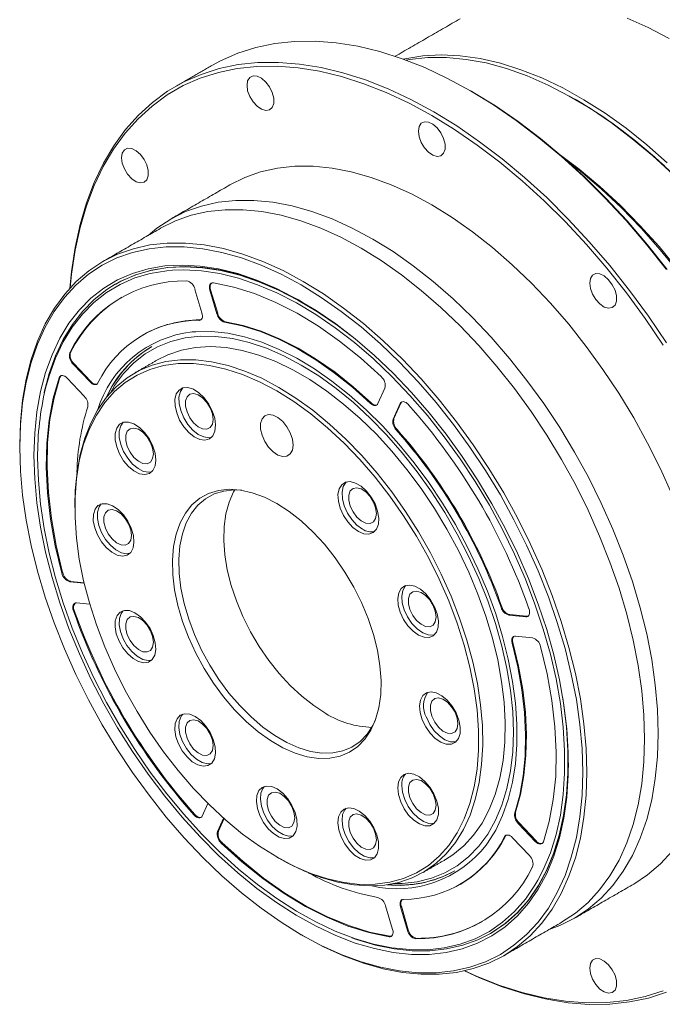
# Model space of a CAD drawing. Header units: millimetres. Extents: x 0 to 936, y 0 to 662.
# Tile 3 of 8: x 320 to 390, y 131 to 239. Entities that reach past the tile are written whole.
import ezdxf

# ---------------------------------------------------------------- set-up
doc = ezdxf.new("R2010")
doc.units = ezdxf.units.MM
doc.header["$LTSCALE"] = 15
doc.layers.get('0').update_dxf_attribs({"lineweight": 18})

msp = doc.modelspace()

# ---------------------------------------------------------------- linework, layer by layer
at = {"color": 7, "linetype": 'Continuous', "lineweight": 15}
for p, q in [((339.42, 206.48), (338.65, 209.06)), ((340.37, 209.02), (340.28, 208.97)), ((340.28, 208.97), (341.05, 206.38)), ((340.37, 209.02), (341.14, 206.44)), ((339.2, 205.73), (339.11, 205.67)), ((341.14, 206.44), (341.05, 206.38)), ((341.98, 205.52), (341.89, 205.47)), ((325.08, 202.19), (325, 202.14)), ((325.44, 200.95), (325.35, 200.9)), ((325.35, 200.9), (327.2, 198.94)), ((325.44, 200.95), (327.29, 198.99)), ((323.91, 199.44), (323.82, 199.39)), ((326.57, 197.38), (324.71, 199.34)), ((327.29, 198.99), (327.2, 198.94)), ((358.63, 196.57), (359.4, 198.27)), ((357.89, 196.66), (357.8, 196.61)), ((361.06, 196.58), (360.29, 194.88)), ((361.15, 196.63), (360.38, 194.93)), ((361.15, 196.63), (361.06, 196.58)), ((360.38, 194.93), (360.29, 194.88)), ((360.72, 193.74), (360.63, 193.69)), ((321.48, 190.86), (321.48, 191.29)), ((324.21, 178.11), (324.12, 178.06)), ((325.09, 177.15), (325.01, 177.1)), ((325.01, 177.1), (326.57, 176.95)), ((325.09, 177.15), (326.55, 177.01)), ((327.17, 174.66), (325.73, 174.8)), ((372.17, 174.38), (372.08, 174.32)), ((325.48, 173.99), (325.39, 173.94)), ((373.02, 173.52), (372.93, 173.47)), ((372.93, 173.47), (374.79, 173.29)), ((373.02, 173.52), (374.87, 173.34)), ((374.87, 173.34), (374.79, 173.29)), ((375.52, 170.99), (373.66, 171.17)), ((373.38, 170.46), (373.29, 170.41)), ((339.46, 151.51), (340.08, 152.89)), ((373.66, 151.93), (373.57, 151.88)), ((338.65, 151.67), (338.56, 151.62)), ((341.79, 151.28), (341.12, 149.82)), ((341.83, 151.24), (341.21, 149.87)), ((374.04, 150.76), (373.95, 150.71)), ((373.95, 150.71), (375.81, 148.74)), ((374.04, 150.76), (375.9, 148.8)), ((341.21, 149.87), (341.12, 149.82)), ((341.62, 148.6), (341.53, 148.55)), ((372.55, 149.31), (372.46, 149.26)), ((375.17, 147.19), (373.32, 149.14)), ((375.9, 148.8), (375.81, 148.74)), ((360.24, 139.12), (359.47, 141.7)), ((361.19, 141.66), (361.1, 141.61)), ((361.1, 141.61), (361.87, 139.02)), ((361.19, 141.66), (361.95, 139.07)), ((361.95, 139.07), (361.87, 139.02)), ((359.94, 138.37), (359.85, 138.32)), ((362.87, 138.15), (362.78, 138.1))]:
    msp.add_line(p, q, dxfattribs=at)
at = {"color": 7, "linetype": 'Continuous', "lineweight": 15, "flags": 128}
for points in [[(367.6, 238.61), (367.4, 238.5)], [(390.44, 236.48), (388.14, 237.68), (385.85, 238.68)], [(390.11, 211.26), (387.95, 213.97), (385.72, 216.58), (383.42, 219.05), (381.07, 221.39), (378.66, 223.59), (376.22, 225.63), (373.74, 227.51), (371.25, 229.22), (368.75, 230.76), (366.24, 232.11), (363.75, 233.28), (361.28, 234.25), (358.83, 235.03), (356.43, 235.62), (354.07, 236), (351.77, 236.18), (349.54, 236.15), (347.38, 235.92), (345.31, 235.49), (343.33, 234.86), (341.45, 234.03), (340.56, 233.55)], [(361.42, 234.2), (361.57, 234.24), (363.52, 234.56), (365.54, 234.67), (367.63, 234.57), (369.79, 234.27), (372, 233.77), (374.25, 233.06), (376.53, 232.16), (378.82, 231.06), (381.13, 229.77), (383.43, 228.31), (385.72, 226.66), (387.99, 224.85), (390.22, 222.88)], [(325.01, 209.2), (325.18, 211.01), (325.57, 213.64), (326.12, 216.15), (326.82, 218.52), (327.67, 220.75), (328.66, 222.83), (329.8, 224.75), (331.07, 226.51), (332.48, 228.08), (334.02, 229.48), (335.67, 230.7), (337.45, 231.72), (339.32, 232.55), (341.3, 233.18), (343.37, 233.61), (345.53, 233.84), (347.76, 233.86), (350.06, 233.68), (352.42, 233.3), (354.82, 232.72), (357.27, 231.94), (359.74, 230.96), (362.23, 229.8), (364.74, 228.44), (367.24, 226.91), (369.74, 225.19), (372.21, 223.31), (374.65, 221.27), (377.06, 219.08), (379.42, 216.74), (381.71, 214.26), (383.95, 211.66), (386.1, 208.94), (388.17, 206.12), (390.15, 203.21)], [(390.87, 221.59), (388.66, 223.63), (386.41, 225.52), (384.13, 227.25), (381.84, 228.81), (379.53, 230.18), (377.23, 231.37), (374.94, 232.38), (372.67, 233.18), (370.44, 233.79), (368.26, 234.19), (366.13, 234.39), (364.07, 234.38), (362.09, 234.17), (361.7, 234.1)], [(389.79, 202.96), (387.82, 205.86), (385.76, 208.67), (383.62, 211.37), (381.4, 213.95), (379.11, 216.42), (376.77, 218.74), (374.38, 220.93), (371.94, 222.96), (369.48, 224.83), (367, 226.53), (364.52, 228.06), (362.03, 229.4), (359.55, 230.56), (357.09, 231.53), (354.66, 232.31), (352.26, 232.89), (349.92, 233.27), (347.63, 233.44), (345.42, 233.42), (343.27, 233.19), (341.21, 232.77), (339.24, 232.14), (337.37, 231.32), (335.61, 230.3), (333.97, 229.09), (332.44, 227.7), (331.04, 226.13), (329.77, 224.39), (328.64, 222.48), (327.65, 220.41), (326.81, 218.19), (326.11, 215.83), (325.57, 213.33), (325.18, 210.72), (325.03, 209.22)], [(344.34, 231.35), (344.41, 230.75), (344.65, 230.12), (345, 229.54), (345.44, 229.06), (345.93, 228.73), (346.4, 228.6), (346.8, 228.67), (347.1, 228.94), (347.26, 229.38), (347.26, 229.94), (347.1, 230.56), (346.8, 231.17), (346.4, 231.71), (345.93, 232.12), (345.44, 232.35), (345, 232.38), (344.65, 232.21), (344.41, 231.85), (344.34, 231.35)], [(368.98, 230.62), (371.46, 229.1), (373.94, 227.4), (376.4, 225.53), (378.83, 223.5), (381.22, 221.31), (383.57, 218.99), (385.85, 216.53), (388.07, 213.94), (390.21, 211.24)], [(389.93, 222.55), (387.71, 224.5), (385.46, 226.3), (383.19, 227.93), (380.9, 229.39), (380.34, 229.72)], [(380.34, 229.72), (382.05, 228.68), (384.33, 227.14), (386.59, 225.42), (388.83, 223.54), (391.02, 221.51), (393.16, 219.34), (395.24, 217.03), (397.25, 214.6), (399.18, 212.06), (401.02, 209.42), (402.76, 206.7), (404.4, 203.9), (405.92, 201.04), (407.31, 198.14), (408.58, 195.2), (409.72, 192.25), (410.71, 189.29), (411.56, 186.34), (412.26, 183.42), (412.81, 180.53), (413.2, 177.7), (413.44, 174.93), (413.52, 172.24)], [(363.05, 226.33), (363.12, 225.74), (363.36, 225.11), (363.71, 224.53), (364.15, 224.05), (364.64, 223.72), (365.11, 223.59), (365.51, 223.66), (365.81, 223.93), (365.97, 224.37), (365.97, 224.93), (365.81, 225.55), (365.51, 226.16), (365.11, 226.7), (364.64, 227.11), (364.15, 227.34), (363.71, 227.37), (363.36, 227.2), (363.12, 226.84), (363.05, 226.33)], [(330.64, 223.44), (330.72, 222.84), (330.95, 222.21), (331.3, 221.63), (331.75, 221.15), (332.23, 220.82), (332.7, 220.69), (333.1, 220.76), (333.4, 221.03), (333.56, 221.47), (333.56, 222.03), (333.4, 222.65), (333.1, 223.26), (332.7, 223.8), (332.23, 224.21), (331.75, 224.44), (331.3, 224.47), (330.95, 224.3), (330.72, 223.94), (330.64, 223.44)], [(407.47, 173.54), (407.41, 174.14), (407.01, 176.99), (406.46, 179.89), (405.76, 182.84), (404.9, 185.8), (403.9, 188.78), (402.76, 191.76), (401.48, 194.71), (400.07, 197.63), (398.54, 200.51), (396.9, 203.33), (395.15, 206.07), (393.3, 208.73), (391.35, 211.28), (389.33, 213.73), (387.23, 216.05), (385.08, 218.24), (382.87, 220.29), (380.62, 222.18), (378.44, 223.84)], [(407.35, 174.19), (407.02, 176.49), (406.47, 179.4), (405.77, 182.35), (404.92, 185.32), (403.93, 188.31), (402.8, 191.29), (401.53, 194.25), (400.13, 197.19), (398.61, 200.07), (396.98, 202.91), (395.24, 205.67), (393.39, 208.34), (391.46, 210.92), (389.45, 213.39), (387.36, 215.75), (385.21, 217.97), (383, 220.05), (380.76, 221.98), (378.94, 223.41)], [(390.75, 186.6), (389.48, 189.44), (388.08, 192.25), (386.57, 195.01), (384.94, 197.7), (383.2, 200.31), (381.37, 202.83), (379.46, 205.25), (377.47, 207.55), (375.41, 209.72), (373.3, 211.75), (371.14, 213.63), (368.95, 215.35), (366.74, 216.91), (364.52, 218.28), (362.29, 219.48), (360.08, 220.48), (357.89, 221.29), (355.73, 221.9), (353.62, 222.3), (351.56, 222.51), (349.57, 222.51), (347.66, 222.3), (345.83, 221.89), (344.09, 221.28), (342.47, 220.47)], [(389.24, 160.54), (389.16, 163.16), (388.92, 165.85), (388.53, 168.61), (387.98, 171.42), (387.27, 174.26), (386.42, 177.13), (385.42, 180), (384.29, 182.87), (383.02, 185.71), (381.62, 188.52), (380.11, 191.28), (378.48, 193.97), (376.74, 196.58), (374.91, 199.1), (373, 201.52), (371.01, 203.82), (368.95, 205.99), (366.84, 208.02), (364.68, 209.9), (362.49, 211.63), (360.28, 213.18), (358.06, 214.55), (355.83, 215.75), (353.62, 216.75), (351.43, 217.56), (349.27, 218.17), (347.16, 218.57), (345.1, 218.78), (343.11, 218.78), (341.2, 218.57), (339.37, 218.16), (337.64, 217.55), (336.01, 216.74), (334.49, 215.73), (333.53, 214.95)], [(387.75, 159.94), (387.67, 162.54), (387.44, 165.21), (387.05, 167.95), (386.5, 170.74), (385.8, 173.56), (384.96, 176.41), (383.97, 179.26), (382.84, 182.11), (381.58, 184.93), (380.19, 187.72), (378.69, 190.46), (377.07, 193.13), (375.35, 195.73), (373.53, 198.23), (371.63, 200.63), (369.65, 202.91), (367.61, 205.07), (365.52, 207.08), (363.37, 208.95), (361.2, 210.66), (359, 212.2), (356.79, 213.57), (354.58, 214.75), (352.39, 215.75), (350.21, 216.55), (348.07, 217.15), (345.97, 217.56), (343.93, 217.76), (341.95, 217.76), (340.05, 217.55), (338.24, 217.15), (336.52, 216.54), (334.9, 215.73)], [(319.52, 192.05), (319.6, 194.55), (319.84, 196.95), (320.23, 199.24), (320.78, 201.39), (321.47, 203.41), (322.32, 205.28), (323.31, 206.99), (324.44, 208.54), (325.7, 209.91), (327.08, 211.09), (328.59, 212.09), (330.21, 212.9), (331.93, 213.5), (333.74, 213.91), (335.64, 214.12), (337.62, 214.12), (339.66, 213.92), (341.76, 213.51), (343.9, 212.91), (346.08, 212.1), (348.27, 211.11), (350.48, 209.92), (352.69, 208.56), (354.89, 207.02), (357.06, 205.31), (359.21, 203.44), (361.3, 201.42), (363.34, 199.27), (365.32, 196.99), (367.22, 194.59), (369.04, 192.08), (370.76, 189.49), (372.38, 186.81), (373.88, 184.08), (375.27, 181.29), (376.53, 178.47), (377.66, 175.62), (378.65, 172.77), (379.49, 169.92), (380.19, 167.1), (380.74, 164.31), (381.13, 161.57), (381.36, 158.9), (381.44, 156.3), (381.36, 153.79), (381.13, 151.39), (380.74, 149.11), (380.19, 146.95), (379.49, 144.93), (378.65, 143.06), (377.66, 141.35), (376.53, 139.81), (375.27, 138.44), (373.88, 137.25), (372.38, 136.25), (370.76, 135.45), (369.04, 134.84), (367.22, 134.43), (365.32, 134.23), (363.34, 134.23), (361.3, 134.43), (359.21, 134.83), (357.06, 135.44), (354.89, 136.24), (352.69, 137.24), (350.48, 138.42), (350.48, 138.42)], [(319.52, 191.79), (319.6, 189.21), (319.83, 186.56), (320.22, 183.84), (320.77, 181.07), (321.46, 178.27), (322.3, 175.44), (323.28, 172.61), (324.4, 169.78), (325.65, 166.98), (327.03, 164.21), (328.53, 161.49), (330.13, 158.84), (331.84, 156.26), (333.64, 153.78), (335.53, 151.39), (337.49, 149.13), (339.52, 146.99), (341.6, 144.99), (343.73, 143.13), (345.89, 141.44), (348.07, 139.91), (350.26, 138.55), (352.45, 137.37), (354.63, 136.38), (356.79, 135.59), (358.92, 134.99), (361, 134.59), (363.03, 134.38), (364.99, 134.39), (366.88, 134.59), (368.68, 134.99), (370.39, 135.6), (372, 136.4), (373.49, 137.39), (374.87, 138.57), (376.12, 139.93), (377.24, 141.46), (378.22, 143.16), (379.06, 145.01), (379.75, 147.02), (380.3, 149.16), (380.69, 151.43), (380.92, 153.81), (381, 156.3), (380.92, 158.88), (380.69, 161.53), (380.3, 164.25), (379.75, 167.02), (379.06, 169.82), (378.22, 172.65), (377.24, 175.48), (376.12, 178.31), (374.87, 181.11), (373.49, 183.88), (372, 186.6), (370.39, 189.25), (368.68, 191.83), (366.88, 194.31), (364.99, 196.69), (363.03, 198.96), (361, 201.1), (358.92, 203.1), (356.79, 204.96), (354.63, 206.65), (352.45, 208.18), (350.26, 209.54), (348.07, 210.71), (345.89, 211.7), (343.73, 212.5), (341.6, 213.1), (339.52, 213.5), (337.49, 213.7), (335.53, 213.7), (333.64, 213.5), (331.84, 213.09), (330.13, 212.49), (328.53, 211.69), (327.03, 210.7), (325.65, 209.52), (324.4, 208.16), (323.28, 206.63), (322.3, 204.93), (321.46, 203.07), (320.77, 201.07), (320.22, 198.93), (319.83, 196.66), (319.6, 194.28), (319.52, 191.79)], [(321.08, 190.89), (321.16, 193.33), (321.4, 195.67), (321.8, 197.89), (322.35, 199.98), (323.05, 201.92), (323.9, 203.72), (324.9, 205.35), (326.04, 206.81), (327.3, 208.1), (328.7, 209.19), (330.21, 210.1), (331.83, 210.8), (333.55, 211.31), (335.36, 211.62), (337.25, 211.71), (339.22, 211.61), (341.24, 211.29), (343.32, 210.78), (345.43, 210.06), (347.57, 209.15), (349.72, 208.04), (351.88, 206.75), (354.02, 205.28), (356.15, 203.64), (358.25, 201.84), (360.3, 199.89), (362.29, 197.79), (364.22, 195.57), (366.08, 193.23), (367.84, 190.78), (369.52, 188.24), (371.08, 185.63), (372.54, 182.95), (373.87, 180.22), (375.07, 177.46), (376.14, 174.68), (377.06, 171.9), (377.84, 169.13), (378.47, 166.38), (378.94, 163.68), (379.26, 161.03), (379.42, 158.46), (379.42, 155.97), (379.26, 153.57), (378.94, 151.29), (378.47, 149.14), (377.84, 147.12), (377.06, 145.25), (376.14, 143.53), (375.07, 141.98), (373.87, 140.61), (372.54, 139.42), (371.08, 138.42), (369.52, 137.61), (367.84, 137), (366.08, 136.6), (364.22, 136.4), (362.29, 136.4), (360.3, 136.61), (358.25, 137.03), (356.15, 137.64), (354.02, 138.46), (351.88, 139.47), (349.72, 140.67), (347.57, 142.05), (345.43, 143.6), (343.32, 145.32), (341.24, 147.2), (339.22, 149.23), (337.25, 151.39), (335.36, 153.67), (333.55, 156.07), (331.83, 158.56), (330.21, 161.14), (328.7, 163.79), (327.3, 166.5), (326.04, 169.24), (324.9, 172.02), (323.9, 174.8), (323.05, 177.58), (322.35, 180.34), (321.8, 183.06), (321.4, 185.74), (321.16, 188.35), (321.08, 190.89)], [(336.22, 211.16), (335.57, 211.1), (333.78, 210.8), (332.08, 210.3), (330.48, 209.6), (328.99, 208.71), (327.62, 207.63), (326.37, 206.36), (325.25, 204.92), (324.27, 203.31), (323.43, 201.54), (322.73, 199.62), (322.35, 198.25)], [(329.96, 209.61), (330.54, 209.92), (332.15, 210.63), (333.85, 211.13), (335.65, 211.43), (337.53, 211.53), (339.48, 211.42), (341.49, 211.11), (343.55, 210.6), (345.64, 209.89), (347.77, 208.98), (349.9, 207.89), (352.04, 206.61), (354.17, 205.15), (355.86, 203.86)], [(350.38, 207.67), (349.95, 207.91), (347.81, 209.01), (345.69, 209.92), (343.59, 210.63), (341.53, 211.14), (339.53, 211.45), (337.58, 211.56), (335.7, 211.46), (333.9, 211.16), (332.19, 210.65), (330.58, 209.95), (330.01, 209.64)], [(376.11, 144.51), (376.69, 145.64), (377.46, 147.49), (378.08, 149.48), (378.55, 151.61), (378.86, 153.86), (379.02, 156.21), (379.02, 158.67), (378.86, 161.21), (378.55, 163.82), (378.08, 166.49), (377.46, 169.19), (376.69, 171.93), (375.78, 174.67), (374.73, 177.41), (373.54, 180.14), (372.23, 182.83), (370.8, 185.47), (369.25, 188.05), (367.6, 190.55), (365.86, 192.96), (364.03, 195.27), (362.13, 197.47), (360.16, 199.53), (358.14, 201.46), (356.07, 203.24), (353.97, 204.85), (351.85, 206.3), (349.73, 207.58), (347.6, 208.67), (345.5, 209.57), (343.41, 210.27), (341.37, 210.78), (339.37, 211.09), (337.43, 211.2), (336.22, 211.16)], [(381.76, 209.74), (381.83, 209.15), (382.07, 208.52), (382.42, 207.94), (382.86, 207.46), (383.35, 207.13), (383.82, 207), (384.22, 207.07), (384.52, 207.34), (384.68, 207.78), (384.68, 208.34), (384.52, 208.96), (384.22, 209.57), (383.82, 210.11), (383.35, 210.52), (382.86, 210.75), (382.42, 210.78), (382.07, 210.61), (381.83, 210.25), (381.76, 209.74)], [(322.18, 197.77), (322.19, 197.81), (322.74, 199.88), (323.44, 201.81), (324.28, 203.59), (325.27, 205.21), (326.4, 206.66), (327.66, 207.94), (329.04, 209.03), (329.96, 209.61)], [(340.67, 209.76), (340.55, 209.77), (340.44, 209.73), (340.35, 209.67), (340.29, 209.57), (340.25, 209.45), (340.23, 209.3), (340.24, 209.14), (340.28, 208.97)], [(358.99, 199.54), (356.74, 201.57), (354.45, 203.41), (352.14, 205.04), (349.8, 206.45), (347.47, 207.64), (345.16, 208.59), (342.89, 209.3), (340.67, 209.76)], [(339.11, 205.67), (339.22, 205.69), (339.31, 205.74), (339.38, 205.81), (339.43, 205.91), (339.47, 206.03), (339.47, 206.17), (339.46, 206.32), (339.42, 206.48)], [(339.2, 205.73), (339.3, 205.74), (339.32, 205.75)], [(341.98, 205.52), (343.91, 205.11), (345.89, 204.49), (347.89, 203.66), (349.91, 202.63), (351.94, 201.41), (353.95, 200), (355.94, 198.41), (357.89, 196.66)], [(338.35, 204.4), (338.76, 204.43), (340.47, 204.45), (342.25, 204.26), (344.08, 203.87), (345.96, 203.28), (347.86, 202.5), (349.78, 201.53), (351.7, 200.37), (353.61, 199.04), (355.5, 197.55), (357.36, 195.89), (359.17, 194.1), (360.92, 192.16), (362.59, 190.11), (364.19, 187.95), (365.69, 185.7), (367.09, 183.37), (368.38, 180.98), (369.55, 178.54), (370.59, 176.08), (371.49, 173.59), (372.25, 171.12), (372.87, 168.66), (373.34, 166.23), (373.65, 163.86), (373.81, 161.56), (373.81, 159.34), (373.65, 157.22), (373.34, 155.21), (372.87, 153.32), (372.25, 151.58), (371.49, 149.98), (370.59, 148.54), (370.44, 148.34)], [(341.89, 205.47), (343.82, 205.06), (345.8, 204.44), (347.8, 203.61), (349.83, 202.58), (351.85, 201.36), (353.86, 199.95), (355.85, 198.36), (357.8, 196.61)], [(350.26, 200.79), (348.35, 201.81), (346.45, 202.63), (344.57, 203.26), (342.74, 203.69), (340.95, 203.91), (339.23, 203.93), (337.59, 203.75), (336.03, 203.37), (334.57, 202.78), (333.22, 202), (331.98, 201.03), (330.87, 199.87), (329.89, 198.54), (329.43, 197.76)], [(366.01, 146.76), (366.81, 147.28), (368, 148.25), (369.07, 149.41), (370, 150.73), (370.79, 152.22), (371.44, 153.87), (371.95, 155.65), (372.29, 157.57), (372.49, 159.6), (372.53, 161.73), (372.41, 163.94), (372.14, 166.23), (371.71, 168.58), (371.14, 170.96), (370.41, 173.36), (369.55, 175.77), (368.55, 178.16), (367.42, 180.53), (366.17, 182.85), (364.81, 185.11), (363.35, 187.29), (361.8, 189.38), (360.16, 191.37), (358.46, 193.23), (356.7, 194.95), (354.89, 196.53), (353.05, 197.95), (351.19, 199.2), (349.33, 200.28), (347.47, 201.17), (345.63, 201.88), (343.82, 202.38), (342.06, 202.69), (340.36, 202.8), (338.72, 202.71), (337.17, 202.41), (335.71, 201.92), (334.51, 201.32)], [(325.54, 185.49), (325.58, 187.08), (325.78, 189.11), (326.12, 191.02), (326.63, 192.81), (327.28, 194.45), (328.07, 195.94), (329, 197.27), (330.07, 198.42), (331.26, 199.4), (332.56, 200.18), (333.97, 200.77), (335.48, 201.17), (337.08, 201.36), (338.75, 201.36), (340.48, 201.15), (342.27, 200.74), (344.1, 200.13), (345.95, 199.34), (347.81, 198.35)], [(347.59, 197.96), (345.72, 198.95), (343.86, 199.75), (342.03, 200.35), (340.24, 200.75), (338.5, 200.95), (336.83, 200.94), (335.24, 200.73), (333.73, 200.31), (332.33, 199.69), (331.03, 198.88), (329.86, 197.88), (328.81, 196.69), (327.9, 195.33), (327.13, 193.81), (326.5, 192.13), (326.03, 190.31), (325.71, 188.36), (325.56, 186.3), (325.56, 184.14), (325.71, 181.89), (326.03, 179.58), (326.5, 177.22), (327.13, 174.82), (327.9, 172.4), (328.81, 169.99), (329.86, 167.59), (331.03, 165.23), (332.33, 162.93), (333.73, 160.69), (335.24, 158.53), (336.83, 156.48), (338.5, 154.54), (340.24, 152.73), (342.03, 151.07), (343.86, 149.55), (345.72, 148.21), (347.59, 147.04), (349.46, 146.05), (351.31, 145.25), (353.14, 144.65), (354.93, 144.25), (356.67, 144.05), (358.34, 144.06), (359.94, 144.28), (361.44, 144.69), (362.85, 145.31), (364.14, 146.12), (365.32, 147.12), (366.36, 148.31), (367.28, 149.67), (368.05, 151.19), (368.67, 152.87), (369.14, 154.69), (369.46, 156.64), (369.62, 158.7), (369.62, 160.86), (369.46, 163.11), (369.14, 165.42), (368.67, 167.79), (368.05, 170.18), (367.28, 172.6), (366.36, 175.01), (365.32, 177.41), (364.14, 179.77), (362.85, 182.08), (361.44, 184.32), (359.94, 186.47), (358.34, 188.52), (356.67, 190.46), (354.93, 192.27), (353.14, 193.94), (351.31, 195.45), (349.46, 196.79), (347.59, 197.96)], [(360.38, 144.14), (361.29, 144.15), (362.93, 144.34), (364.49, 144.72), (365.95, 145.31), (367.3, 146.09), (368.54, 147.06), (369.65, 148.22), (370.63, 149.55), (371.47, 151.05), (372.17, 152.71), (372.72, 154.51), (373.11, 156.45), (373.35, 158.51), (373.42, 160.67), (373.35, 162.93), (373.11, 165.26), (372.72, 167.65), (372.17, 170.08), (371.47, 172.54), (370.63, 175.01), (369.65, 177.48), (368.54, 179.92), (367.3, 182.32), (365.95, 184.67), (364.49, 186.94), (362.93, 189.12), (361.29, 191.2), (359.57, 193.17), (357.78, 195), (355.95, 196.69), (354.07, 198.23), (352.17, 199.6), (350.26, 200.79)], [(323.82, 199.39), (323.18, 197.16), (322.74, 194.78), (322.48, 192.25), (322.42, 189.59), (322.56, 186.82), (322.89, 183.96), (323.41, 181.03), (324.12, 178.06)], [(323.91, 199.44), (323.27, 197.21), (322.82, 194.83), (322.57, 192.3), (322.51, 189.64), (322.65, 186.87), (322.98, 184.01), (323.5, 181.08), (324.21, 178.11)], [(324.71, 199.34), (324.58, 199.46), (324.44, 199.56), (324.31, 199.62), (324.18, 199.64), (324.06, 199.63), (323.96, 199.58), (323.88, 199.5), (323.82, 199.39)], [(324.03, 199.62), (323.97, 199.55), (323.91, 199.44)], [(327.2, 198.94), (327.32, 198.83), (327.45, 198.74), (327.57, 198.68), (327.7, 198.65), (327.81, 198.65), (327.91, 198.68), (328, 198.74), (328.06, 198.83)], [(340.61, 193.06), (340.84, 193.58), (340.9, 194.24), (340.81, 194.98), (340.55, 195.77), (340.16, 196.53), (339.66, 197.21), (339.08, 197.76), (338.48, 198.14), (337.88, 198.33), (337.35, 198.3), (336.92, 198.06), (336.61, 197.63), (336.46, 197.03), (336.48, 196.33), (336.66, 195.55), (336.98, 194.77), (337.43, 194.05), (337.98, 193.42), (338.58, 192.95), (339.18, 192.67), (339.75, 192.59), (340.23, 192.73), (340.61, 193.06)], [(337.34, 198.29), (337.06, 197.88), (336.91, 197.29), (336.92, 196.58), (337.1, 195.81), (337.43, 195.03), (337.88, 194.3), (338.43, 193.68), (339.02, 193.21), (339.63, 192.93), (340.19, 192.85), (340.46, 192.89)], [(347.81, 198.35), (349.67, 197.18), (351.52, 195.85), (353.35, 194.34), (355.14, 192.69), (356.87, 190.9), (358.54, 188.97), (360.14, 186.94), (361.65, 184.8), (363.06, 182.58), (364.36, 180.28), (365.55, 177.94), (366.62, 175.55), (367.55, 173.15), (368.34, 170.74), (368.99, 168.35), (369.5, 165.98), (369.84, 163.67), (370.04, 161.41), (370.08, 159.24), (369.96, 157.15), (369.69, 155.18), (369.26, 153.33), (368.69, 151.61), (367.96, 150.04), (367.1, 148.63), (366.1, 147.39), (364.97, 146.33), (363.72, 145.45), (362.36, 144.76), (360.9, 144.26), (359.35, 143.97), (357.71, 143.87), (356.01, 143.98), (354.25, 144.29), (352.44, 144.8), (350.6, 145.5), (348.74, 146.39), (347.81, 146.91)], [(340.64, 194.85), (340.56, 195.46), (340.32, 196.11), (339.95, 196.71), (339.49, 197.2), (339, 197.54), (338.51, 197.67), (338.1, 197.6), (337.79, 197.32), (337.63, 196.87), (337.63, 196.3), (337.79, 195.66), (338.1, 195.03), (338.51, 194.47), (339, 194.05), (339.49, 193.81), (339.95, 193.78), (340.32, 193.96), (340.56, 194.33), (340.64, 194.85)], [(357.8, 196.61), (357.92, 196.51), (358.05, 196.43), (358.17, 196.38), (358.29, 196.36), (358.4, 196.37), (358.49, 196.41), (358.57, 196.48), (358.63, 196.57)], [(361.96, 196.46), (361.83, 196.59), (361.7, 196.69), (361.57, 196.75), (361.44, 196.79), (361.32, 196.78), (361.21, 196.75), (361.13, 196.68), (361.06, 196.58)], [(361.25, 196.77), (361.21, 196.73), (361.15, 196.63)], [(349.37, 192.05), (349.29, 192.7), (349.06, 193.39), (348.7, 194.04), (348.24, 194.62), (347.72, 195.05), (347.19, 195.31), (346.7, 195.37), (346.28, 195.23), (345.98, 194.9), (345.83, 194.4), (345.83, 193.79), (345.98, 193.11), (346.28, 192.43), (346.7, 191.81), (347.19, 191.3), (347.72, 190.95), (348.24, 190.79), (348.7, 190.83), (349.06, 191.07), (349.29, 191.49), (349.37, 192.05)], [(334.38, 190.41), (334.3, 191.15), (334.06, 191.94), (333.68, 192.7), (333.18, 193.39), (332.61, 193.95), (332, 194.35), (331.41, 194.55), (330.87, 194.54), (330.43, 194.32), (330.11, 193.9), (329.95, 193.32), (329.95, 192.62), (330.11, 191.85), (330.43, 191.07), (330.87, 190.34), (331.41, 189.7), (332, 189.22), (332.61, 188.92), (333.18, 188.82), (333.68, 188.94), (334.06, 189.26), (334.3, 189.77), (334.38, 190.41)], [(330.82, 194.53), (330.56, 194.16), (330.39, 193.58), (330.39, 192.88), (330.56, 192.11), (330.87, 191.33), (331.32, 190.6), (331.85, 189.96), (332.45, 189.48), (333.05, 189.17), (333.63, 189.08), (333.94, 189.13)], [(334.12, 191.08), (334.03, 191.7), (333.8, 192.34), (333.43, 192.94), (332.97, 193.44), (332.48, 193.77), (331.99, 193.91), (331.58, 193.83), (331.27, 193.56), (331.11, 193.11), (331.11, 192.53), (331.27, 191.89), (331.58, 191.26), (331.99, 190.7), (332.48, 190.28), (332.97, 190.04), (333.43, 190.01), (333.8, 190.19), (334.03, 190.56), (334.12, 191.08)], [(321.48, 190.66), (321.56, 188.16), (321.8, 185.58), (322.19, 182.94), (322.73, 180.25), (323.43, 177.53), (324.27, 174.79), (325.25, 172.04), (326.37, 169.31), (327.62, 166.6), (328.99, 163.93), (330.48, 161.32), (332.08, 158.78), (333.78, 156.32), (335.57, 153.95), (337.43, 151.7), (339.37, 149.57), (341.37, 147.57), (343.41, 145.72), (345.5, 144.02), (347.6, 142.49), (349.73, 141.12), (351.85, 139.94), (353.97, 138.95), (356, 138.17)], [(347.59, 185.66), (348.93, 184.79), (350.26, 183.75), (351.55, 182.54), (352.79, 181.2), (353.95, 179.74), (355.03, 178.17), (355.99, 176.53), (356.84, 174.83), (357.57, 173.09), (358.15, 171.35), (358.58, 169.62), (358.86, 167.94), (358.98, 166.32), (358.94, 164.78), (358.74, 163.35), (358.38, 162.06), (357.87, 160.9), (357.22, 159.91), (356.43, 159.1), (355.52, 158.48), (354.5, 158.05), (353.38, 157.83), (352.18, 157.81), (350.91, 158), (349.6, 158.39), (348.26, 158.98), (346.91, 159.76), (345.57, 160.71), (344.26, 161.84), (342.99, 163.11), (341.79, 164.52), (340.67, 166.03), (339.65, 167.64), (338.74, 169.32), (337.95, 171.04), (337.3, 172.78), (336.79, 174.52), (336.44, 176.23), (336.24, 177.88), (336.2, 179.47), (336.32, 180.95), (336.6, 182.31), (337.03, 183.54), (337.61, 184.61), (338.33, 185.52), (339.18, 186.24), (340.15, 186.76), (341.22, 187.09), (342.38, 187.21), (343.62, 187.13), (344.91, 186.84), (346.24, 186.34), (347.59, 185.66)], [(356.5, 182.61), (357.1, 182.35), (357.65, 182.31), (358.12, 182.48), (358.47, 182.85), (358.68, 183.4), (358.72, 184.07), (358.6, 184.83), (358.32, 185.61), (357.9, 186.36), (357.38, 187.02), (356.8, 187.55), (356.19, 187.9), (355.61, 188.05), (355.09, 187.98), (354.68, 187.71), (354.4, 187.25), (354.27, 186.64), (354.32, 185.91), (354.52, 185.14), (354.87, 184.36), (355.34, 183.65), (355.9, 183.05), (356.5, 182.61)], [(355.16, 188.01), (355.12, 187.97), (354.84, 187.51), (354.72, 186.89), (354.76, 186.17), (354.96, 185.39), (355.31, 184.62), (355.78, 183.91), (356.34, 183.3), (356.94, 182.86)], [(358.46, 184.56), (358.37, 185.18), (358.14, 185.82), (357.77, 186.42), (357.31, 186.92), (356.82, 187.25), (356.33, 187.39), (355.92, 187.31), (355.61, 187.04), (355.45, 186.58), (355.45, 186.01), (355.61, 185.37), (355.92, 184.74), (356.33, 184.18), (356.82, 183.76), (357.31, 183.52), (357.77, 183.49), (358.14, 183.67), (358.37, 184.04), (358.46, 184.56)], [(343.79, 187.1), (342.95, 187.14), (341.81, 187.02), (340.76, 186.7), (339.82, 186.18), (338.98, 185.48), (338.28, 184.6), (337.71, 183.55), (337.29, 182.35), (337.02, 181.02), (336.9, 179.57), (336.94, 178.02), (337.13, 176.4), (337.48, 174.73), (337.98, 173.03), (338.62, 171.33), (339.38, 169.65), (340.28, 168.01), (341.27, 166.44), (342.37, 164.95), (343.54, 163.58), (344.78, 162.34), (346.06, 161.24), (347.37, 160.3), (348.69, 159.54), (350, 158.96), (351.29, 158.58), (352.52, 158.4), (353.7, 158.41), (354.79, 158.63), (355.79, 159.05), (356.68, 159.66), (357.45, 160.46), (358.09, 161.42), (358.33, 161.92)], [(343, 187.14), (342.88, 186.92), (342.38, 185.8), (342.03, 184.53), (341.84, 183.13), (341.8, 181.63), (341.92, 180.05), (342.19, 178.4), (342.61, 176.71), (343.18, 175.01), (343.88, 173.31), (344.72, 171.65), (345.66, 170.04), (346.71, 168.51), (347.85, 167.08), (349.06, 165.77), (350.32, 164.6), (351.62, 163.58), (352.93, 162.73)], [(331.7, 182.96), (331.33, 183.73), (330.84, 184.43), (330.27, 185), (329.67, 185.42), (329.07, 185.63), (328.53, 185.64), (328.07, 185.43), (327.75, 185.03), (327.57, 184.47), (327.56, 183.77), (327.71, 183.01), (328.01, 182.23), (328.44, 181.49), (328.97, 180.84), (329.57, 180.34), (330.17, 180.03), (330.75, 179.91), (331.25, 180.01), (331.64, 180.32), (331.9, 180.81), (331.99, 181.44), (331.93, 182.18), (331.7, 182.96)], [(328.43, 185.62), (328.19, 185.29), (328.01, 184.72), (328, 184.03), (328.15, 183.26), (328.45, 182.48), (328.89, 181.74), (329.42, 181.1), (330.01, 180.6), (330.62, 180.28), (331.19, 180.17), (331.55, 180.22)], [(331.73, 182.17), (331.65, 182.79), (331.41, 183.43), (331.04, 184.03), (330.59, 184.53), (330.09, 184.86), (329.61, 185), (329.19, 184.92), (328.88, 184.65), (328.72, 184.19), (328.72, 183.62), (328.88, 182.98), (329.19, 182.35), (329.61, 181.79), (330.09, 181.37), (330.59, 181.13), (331.04, 181.1), (331.41, 181.28), (331.65, 181.65), (331.73, 182.17)], [(361.91, 172.3), (362.47, 171.71), (363.07, 171.28), (363.67, 171.05), (364.22, 171.02), (364.68, 171.21), (365.02, 171.59), (365.21, 172.15), (365.24, 172.83), (365.1, 173.6), (364.81, 174.38), (364.38, 175.12), (363.86, 175.78), (363.27, 176.29), (362.67, 176.62), (362.09, 176.75), (361.57, 176.67), (361.17, 176.38), (360.9, 175.91), (360.79, 175.28), (360.85, 174.55), (361.07, 173.77), (361.43, 173), (361.91, 172.3)], [(361.68, 176.71), (361.62, 176.64), (361.35, 176.16), (361.24, 175.54), (361.29, 174.81), (361.51, 174.03), (361.87, 173.26), (362.35, 172.55)], [(364.98, 173.26), (364.9, 173.88), (364.66, 174.52), (364.29, 175.12), (363.84, 175.62), (363.34, 175.95), (362.86, 176.09), (362.44, 176.02), (362.13, 175.74), (361.97, 175.29), (361.97, 174.71), (362.13, 174.07), (362.44, 173.44), (362.86, 172.89), (363.34, 172.47), (363.84, 172.23), (364.29, 172.2), (364.66, 172.37), (364.9, 172.74), (364.98, 173.26)], [(325.73, 174.8), (325.61, 174.79), (325.51, 174.75), (325.42, 174.68), (325.36, 174.57), (325.33, 174.44), (325.32, 174.28), (325.34, 174.11), (325.39, 173.94)], [(333.27, 172.71), (332.71, 173.29), (332.1, 173.72), (331.51, 173.96), (330.96, 173.98), (330.49, 173.79), (330.15, 173.41), (329.96, 172.85), (329.94, 172.17), (330.07, 171.41), (330.37, 170.62), (330.79, 169.88), (331.31, 169.22), (331.9, 168.71), (332.51, 168.38), (333.09, 168.25), (333.6, 168.33), (334, 168.62), (334.27, 169.09), (334.38, 169.72), (334.33, 170.45), (334.11, 171.23), (333.75, 172), (333.27, 172.71)], [(330.82, 173.95), (330.6, 173.66), (330.41, 173.11), (330.38, 172.42), (330.52, 171.66), (330.81, 170.88), (331.23, 170.14), (331.76, 169.48), (332.35, 168.97), (332.95, 168.63), (333.53, 168.5), (333.94, 168.55)], [(334.12, 170.5), (334.03, 171.12), (333.8, 171.76), (333.43, 172.36), (332.97, 172.86), (332.48, 173.19), (331.99, 173.33), (331.58, 173.26), (331.27, 172.98), (331.11, 172.53), (331.11, 171.95), (331.27, 171.31), (331.58, 170.68), (331.99, 170.13), (332.48, 169.71), (332.97, 169.47), (333.43, 169.44), (333.8, 169.61), (334.03, 169.98), (334.12, 170.5)], [(374.79, 173.29), (374.91, 173.29), (375.01, 173.33), (375.1, 173.41), (375.16, 173.52), (375.19, 173.65), (375.2, 173.8), (375.18, 173.97), (375.13, 174.15)], [(374.87, 173.34), (375, 173.34), (375.05, 173.36)], [(362.35, 172.55), (362.91, 171.96), (363.52, 171.54), (364.11, 171.3), (364.66, 171.28), (364.8, 171.31)], [(373.66, 171.17), (373.55, 171.17), (373.45, 171.13), (373.37, 171.07), (373.31, 170.97), (373.27, 170.86), (373.25, 170.72), (373.26, 170.57), (373.29, 170.41)], [(373.29, 170.41), (373.9, 167.83), (374.35, 165.29), (374.64, 162.81), (374.76, 160.4), (374.71, 158.09), (374.49, 155.89), (374.11, 153.81), (373.57, 151.88)], [(373.38, 170.46), (373.99, 167.88), (374.44, 165.34), (374.73, 162.86), (374.85, 160.45), (374.8, 158.14), (374.58, 155.94), (374.2, 153.87), (373.66, 151.93)], [(376.7, 148.7), (377.34, 150.93), (377.78, 153.31), (378.04, 155.84), (378.1, 158.5), (377.96, 161.27), (377.63, 164.13), (377.11, 167.05), (376.4, 170.03)], [(363.48, 162.04), (363.85, 161.27), (364.34, 160.58), (364.9, 160), (365.51, 159.59), (366.1, 159.37), (366.65, 159.36), (367.1, 159.57), (367.43, 159.97), (367.61, 160.54), (367.62, 161.23), (367.47, 161.99), (367.17, 162.78), (366.73, 163.52), (366.2, 164.16), (365.61, 164.66), (365, 164.98), (364.43, 165.09), (363.92, 164.99), (363.53, 164.68), (363.28, 164.19), (363.18, 163.56), (363.25, 162.82), (363.48, 162.04)], [(367.37, 161.6), (367.28, 162.21), (367.05, 162.86), (366.68, 163.46), (366.22, 163.95), (365.73, 164.29), (365.24, 164.42), (364.83, 164.35), (364.52, 164.07), (364.36, 163.62), (364.36, 163.05), (364.52, 162.41), (364.83, 161.78), (365.24, 161.22), (365.73, 160.8), (366.22, 160.56), (366.68, 160.53), (367.05, 160.71), (367.28, 161.08), (367.37, 161.6)], [(378.81, 164.43), (378.9, 163.86), (379.22, 161.23), (379.37, 158.68), (379.37, 156.21), (379.22, 153.83), (378.9, 151.57), (378.43, 149.43), (377.81, 147.43), (377.03, 145.57), (376.12, 143.87), (375.06, 142.33), (373.86, 140.97), (372.54, 139.79), (371.1, 138.79), (370.91, 138.68)], [(386.56, 144.08), (386.57, 144.08), (388.08, 145.09), (389.48, 146.28), (390.75, 147.66), (391.88, 149.22), (392.88, 150.94), (393.73, 152.82), (394.44, 154.86), (394.99, 157.03), (395.38, 159.33), (395.62, 161.75), (395.7, 164.27)], [(338.68, 162.4), (338.08, 162.65), (337.52, 162.69), (337.05, 162.52), (336.7, 162.15), (336.5, 161.61), (336.46, 160.93), (336.58, 160.17), (336.86, 159.39), (337.27, 158.64), (337.79, 157.98), (338.37, 157.45), (338.98, 157.1), (339.57, 156.95), (340.08, 157.02), (340.5, 157.29), (340.78, 157.75), (340.9, 158.37), (340.86, 159.09), (340.66, 159.87), (340.31, 160.64), (339.83, 161.35), (339.28, 161.95), (338.68, 162.4)], [(337.34, 162.65), (337.15, 162.41), (336.94, 161.86), (336.9, 161.19), (337.02, 160.43), (337.3, 159.65), (337.72, 158.9), (338.24, 158.23), (338.82, 157.71), (339.43, 157.36), (340.01, 157.21), (340.46, 157.25)], [(340.64, 159.21), (340.56, 159.82), (340.32, 160.47), (339.95, 161.07), (339.49, 161.56), (339, 161.9), (338.51, 162.03), (338.1, 161.96), (337.79, 161.68), (337.63, 161.23), (337.63, 160.66), (337.79, 160.02), (338.1, 159.39), (338.51, 158.83), (339, 158.41), (339.49, 158.17), (339.95, 158.14), (340.32, 158.32), (340.56, 158.69), (340.64, 159.21)], [(363.92, 162.3), (364.29, 161.53), (364.78, 160.83), (365.35, 160.26), (365.95, 159.84), (366.55, 159.63), (367.09, 159.62), (367.19, 159.64)], [(377.32, 139.11), (378.48, 139.54), (380.11, 140.35), (381.62, 141.36), (383.02, 142.55), (384.29, 143.93), (385.42, 145.49), (386.42, 147.21), (387.27, 149.09), (387.98, 151.13), (388.53, 153.3), (388.92, 155.6), (389.16, 158.02), (389.24, 160.54)], [(378.68, 139.9), (378.69, 139.9), (380.19, 140.89), (381.58, 142.08), (382.84, 143.45), (383.97, 144.99), (384.96, 146.7), (385.8, 148.57), (386.5, 150.59), (387.05, 152.75), (387.44, 155.04), (387.67, 157.44), (387.75, 159.94)], [(370.96, 138.71), (371.15, 138.82), (372.59, 139.81), (373.91, 140.99), (375.1, 142.36), (376.16, 143.89), (377.08, 145.6), (377.85, 147.45), (378.48, 149.46), (378.95, 151.6), (379.26, 153.86), (379.42, 156.23), (379.44, 157.33)], [(360.79, 154.59), (360.87, 153.85), (361.12, 153.07), (361.5, 152.3), (361.99, 151.61), (362.57, 151.05), (363.17, 150.65), (363.76, 150.45), (364.3, 150.46), (364.75, 150.68), (365.06, 151.1), (365.23, 151.68), (365.23, 152.38), (365.06, 153.15), (364.75, 153.93), (364.3, 154.66), (363.76, 155.3), (363.17, 155.78), (362.57, 156.08), (361.99, 156.18), (361.5, 156.06), (361.12, 155.74), (360.87, 155.24), (360.79, 154.59)], [(364.98, 152.69), (364.9, 153.3), (364.66, 153.95), (364.29, 154.55), (363.84, 155.04), (363.34, 155.38), (362.86, 155.51), (362.44, 155.44), (362.13, 155.16), (361.97, 154.71), (361.97, 154.14), (362.13, 153.5), (362.44, 152.87), (362.86, 152.31), (363.34, 151.89), (363.84, 151.65), (364.29, 151.62), (364.66, 151.8), (364.9, 152.17), (364.98, 152.69)], [(346.47, 154.79), (345.99, 154.64), (345.63, 154.29), (345.42, 153.76), (345.36, 153.09), (345.47, 152.34), (345.74, 151.56), (346.14, 150.8), (346.65, 150.13), (347.23, 149.59), (347.84, 149.22), (348.43, 149.06), (348.95, 149.1), (349.38, 149.36), (349.67, 149.81), (349.81, 150.41), (349.78, 151.13), (349.59, 151.9), (349.25, 152.68), (348.79, 153.4), (348.24, 154.01), (347.64, 154.47), (347.04, 154.73), (346.47, 154.79)], [(346.25, 154.75), (346.08, 154.54), (345.86, 154.01), (345.81, 153.35), (345.92, 152.6), (346.18, 151.81), (346.59, 151.06), (347.1, 150.38), (347.68, 149.85), (348.29, 149.48), (348.87, 149.31), (349.37, 149.35)], [(349.55, 151.31), (349.47, 151.92), (349.23, 152.57), (348.86, 153.17), (348.4, 153.66), (347.91, 154), (347.42, 154.13), (347.01, 154.06), (346.7, 153.78), (346.54, 153.33), (346.54, 152.76), (346.7, 152.12), (347.01, 151.49), (347.42, 150.93), (347.91, 150.51), (348.4, 150.27), (348.86, 150.24), (349.23, 150.42), (349.47, 150.79), (349.55, 151.31)], [(361.24, 154.85), (361.32, 154.11), (361.56, 153.32), (361.94, 152.56), (362.44, 151.87), (363.01, 151.3), (363.62, 150.91), (364.21, 150.71), (364.75, 150.72), (364.8, 150.73)], [(354.57, 151.94), (354.34, 151.42), (354.27, 150.76), (354.37, 150.02), (354.62, 149.23), (355.01, 148.47), (355.52, 147.79), (356.09, 147.24), (356.7, 146.86), (357.29, 146.68), (357.82, 146.71), (358.26, 146.94), (358.56, 147.38), (358.71, 147.97), (358.7, 148.68), (358.52, 149.45), (358.19, 150.23), (357.74, 150.95), (357.19, 151.58), (356.6, 152.05), (355.99, 152.33), (355.43, 152.41), (354.94, 152.28), (354.57, 151.94)], [(355.16, 152.37), (355.01, 152.19), (354.78, 151.68), (354.72, 151.02), (354.81, 150.27), (355.07, 149.49), (355.46, 148.73), (355.96, 148.05), (356.54, 147.5), (357.14, 147.12), (357.74, 146.93), (358.27, 146.96), (358.28, 146.97)], [(358.46, 148.92), (358.37, 149.54), (358.14, 150.18), (357.77, 150.78), (357.31, 151.28), (356.82, 151.61), (356.33, 151.75), (355.92, 151.67), (355.61, 151.4), (355.45, 150.94), (355.45, 150.37), (355.61, 149.73), (355.92, 149.1), (356.33, 148.54), (356.82, 148.12), (357.31, 147.88), (357.77, 147.85), (358.14, 148.03), (358.37, 148.4), (358.46, 148.92)], [(338.56, 151.62), (338.69, 151.5), (338.82, 151.4), (338.95, 151.34), (339.08, 151.3), (339.2, 151.3), (339.31, 151.34), (339.39, 151.41), (339.46, 151.51)], [(341.53, 148.55), (343.78, 146.52), (346.07, 144.68), (348.38, 143.05), (350.72, 141.63), (353.05, 140.45), (355.36, 139.49), (357.63, 138.78), (359.85, 138.32)], [(341.62, 148.6), (343.87, 146.57), (346.15, 144.73), (348.47, 143.1), (350.81, 141.68), (353.14, 140.5), (355.44, 139.55), (357.72, 138.84), (359.94, 138.37)], [(373.32, 149.14), (373.2, 149.26), (373.07, 149.35), (372.95, 149.41), (372.82, 149.44), (372.71, 149.44), (372.61, 149.41), (372.52, 149.34), (372.46, 149.26)], [(372.64, 149.42), (372.61, 149.4), (372.55, 149.31)], [(375.81, 148.74), (375.94, 148.62), (376.08, 148.53), (376.21, 148.47), (376.34, 148.45), (376.46, 148.46), (376.56, 148.51), (376.64, 148.59), (376.7, 148.7)], [(356, 138.17), (356.07, 138.14), (358.14, 137.53), (360.16, 137.13), (362.13, 136.92), (364.03, 136.91), (365.86, 137.11), (367.6, 137.51), (369.25, 138.11), (370.8, 138.91), (372.23, 139.9), (373.54, 141.07), (374.73, 142.42), (375.78, 143.95), (376.11, 144.51)], [(361.41, 142.41), (361.3, 142.4), (361.21, 142.35), (361.14, 142.28), (361.09, 142.18), (361.05, 142.06), (361.05, 141.92), (361.06, 141.77), (361.1, 141.61)], [(359.85, 138.32), (359.97, 138.32), (360.08, 138.35), (360.17, 138.42), (360.23, 138.52), (360.27, 138.64), (360.29, 138.79), (360.28, 138.95), (360.24, 139.12)], [(370.91, 138.68), (369.55, 137.99), (367.89, 137.39), (366.13, 136.99), (364.29, 136.79), (362.38, 136.79), (360.4, 137), (358.36, 137.41), (356.28, 138.02), (355.79, 138.19)], [(359.94, 138.37), (360.06, 138.37), (360.14, 138.39)], [(381.76, 134.9), (381.83, 134.3), (382.07, 133.68), (382.42, 133.09), (382.86, 132.61), (383.35, 132.29), (383.82, 132.15), (384.22, 132.23), (384.52, 132.5), (384.68, 132.93), (384.68, 133.49), (384.52, 134.11), (384.22, 134.72), (383.82, 135.26), (383.35, 135.67), (382.86, 135.9), (382.42, 135.94), (382.07, 135.76), (381.83, 135.4), (381.76, 134.9)], [(390.15, 132.26), (388.17, 131.63), (386.1, 131.2), (383.95, 130.97), (381.71, 130.94), (379.42, 131.12), (377.06, 131.5), (374.65, 132.08), (372.21, 132.86), (369.74, 133.84), (368.07, 134.6)], [(368.11, 134.6), (369.48, 133.98), (371.94, 133.01), (374.38, 132.24), (376.77, 131.66), (379.11, 131.28), (381.4, 131.1), (383.62, 131.13), (385.76, 131.35), (387.82, 131.78), (389.79, 132.41)]]:
    msp.add_lwpolyline(points, dxfattribs=at)
at = {"color": 7, "linetype": 'Continuous', "lineweight": 15}
for centre, radius, start, end in [((337.55, 196.02), 13.97, 89.2504, 154.0189), ((337.48, 208.81), 1.21, 12.1269, 77.5082), ((340.98, 209.3), 0.676, 139.0613, 204.9174), ((338.07, 195.72), 14.5, 120.6947, 153.5187), ((339.07, 193.4), 12.28, 89.8038, 153.7259), ((339.19, 193.2), 12.52, 89.9489, 119.4866), ((342.3, 206.68), 1.28, 193.4992, 251.7882), ((342.38, 206.73), 1.28, 193.4992, 251.7882), ((339.66, 192.29), 12.18, 96.1684, 163.1526), ((340.39, 192.04), 12.56, 121.1225, 155.8216), ((340.42, 192.08), 12.54, 121.107, 155.4851), ((326.18, 201.8), 1.23, 164.1331, 227.4561), ((326.26, 201.86), 1.23, 164.1331, 227.4561), ((358.16, 198.57), 1.27, 346.456, 49.3259), ((352.6, 190.95), 31.12, 166.4349, 180.5419), ((327.85, 199.39), 0.685, 215.5822, 280.4379), ((325.67, 196.44), 1.3, 349.8455, 46.1483), ((350.85, 188.6), 25.08, 162.3366, 178.9104), ((358.39, 197.06), 0.639, 218.713, 282.0508), ((312.19, 152.05), 66.7, 19.3446, 41.742), ((361.5, 194.58), 1.24, 165.9012, 225.5667), ((361.59, 194.63), 1.24, 165.9012, 225.5667), ((316.73, 154.68), 58.73, 19.5435, 41.6299), ((316.82, 154.73), 58.73, 19.5435, 41.6299), ((357.9, 184.24), 1.68, 235.2028, 283.0147), ((325.36, 178.31), 1.26, 191.7184, 253.6875), ((325.45, 178.37), 1.26, 191.7184, 253.6875), ((326.12, 174.32), 0.72, 140.5531, 207.6332), ((373.26, 174.65), 1.23, 195.5613, 254.2944), ((373.35, 174.7), 1.23, 195.5613, 254.2944), ((388.33, 196.03), 66.7, 199.3446, 221.742), ((388.42, 196.08), 66.7, 199.3446, 221.742), ((373.98, 170.72), 0.657, 138.5485, 202.8232), ((375.16, 169.77), 1.26, 11.7184, 73.6875), ((366.17, 163.55), 2.57, 144.609, 209.2514), ((358.26, 171.3), 10.1, 238.1395, 268.3105), ((362.91, 154.99), 1.68, 136.9828, 184.8005), ((374.85, 151.65), 1.3, 169.8455, 226.1483), ((374.94, 151.7), 1.3, 169.8455, 226.1483), ((339.23, 152.06), 0.702, 213.6617, 280.0007), ((342.36, 149.52), 1.27, 166.456, 229.3259), ((342.45, 149.57), 1.27, 166.456, 229.3259), ((361.45, 154.69), 12.28, 269.8038, 333.7259), ((361.24, 154.98), 12.65, 300.5512, 333.3565), ((376.45, 149.18), 0.673, 214.8901, 281.1301), ((360.72, 155.84), 12.28, 257.1137, 322.3253), ((374.34, 146.28), 1.23, 344.1331, 47.4561), ((362.78, 166.35), 24.09, 240.8197, 260.0716), ((360.91, 156.5), 12.56, 264.1721, 298.873), ((360.96, 156.51), 12.54, 264.5085, 298.8885), ((362.97, 152.07), 13.97, 269.2504, 334.0189), ((358.23, 141.4), 1.28, 13.4992, 71.7882), ((361.81, 141.95), 0.689, 139.7685, 204.2102), ((363.02, 152.42), 14.27, 269.4223, 299.4559), ((363.04, 139.28), 1.21, 192.1269, 257.5082), ((363.13, 139.33), 1.21, 192.1269, 257.5082)]:
    msp.add_arc(centre, radius, start, end, dxfattribs=at)
for points in [[(367.4, 238.5), (360.51, 234.52)], [(340.56, 233.55), (336.55, 231.23)], [(368.98, 230.62), (368.75, 230.75)], [(380.34, 229.72), (380.11, 229.85)], [(342.47, 220.47), (336.01, 216.74)], [(334.9, 215.73), (328.59, 212.09)], [(330.01, 209.64), (329.96, 209.61)], [(333.03, 204.1), (332.94, 204.05)], [(334.51, 201.32), (332.06, 199.91)], [(319.52, 192.05), (319.52, 191.79)], [(325.54, 185.49), (325.54, 185.23)], [(347.58, 147.04), (347.81, 146.91)], [(363.56, 145.35), (366.01, 146.76)], [(367.58, 144.04), (367.67, 144.09)], [(380.1, 140.35), (386.56, 144.08)], [(372.37, 136.25), (378.68, 139.9)], [(350.26, 138.55), (350.48, 138.42)], [(370.91, 138.68), (370.96, 138.71)]]:
    msp.add_open_spline(points, degree=1, dxfattribs=at)

doc.saveas('drawing.dxf')
